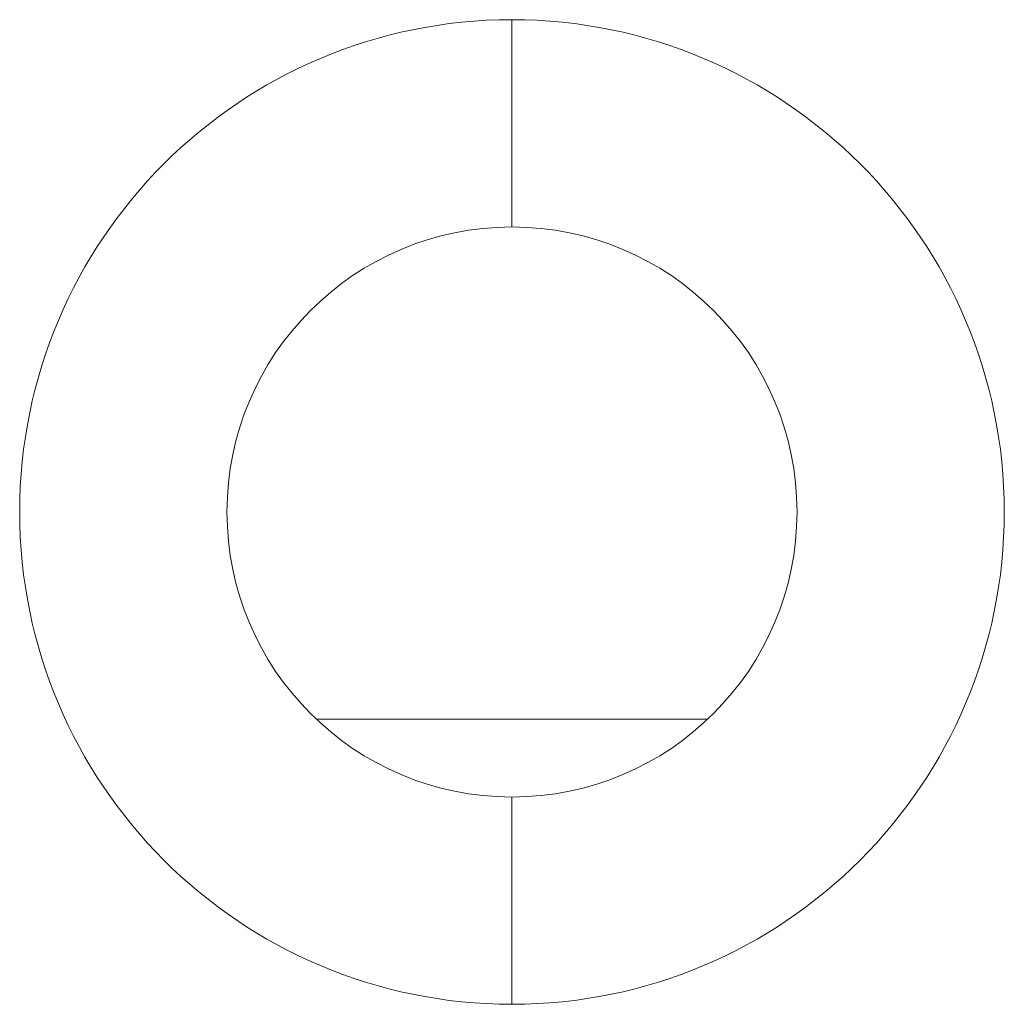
# Model space of a CAD drawing. Header units: millimetres. Extents: x 11 to 1665, y 44 to 957.
# Tile 7 of 69: x 715.26 to 720.96, y 96.47 to 102.17. Entities that reach past the tile are written whole.
import ezdxf

# ---------------------------------------------------------------- set-up
doc = ezdxf.new("R2010")
doc.units = ezdxf.units.MM
doc.header["$MEASUREMENT"] = 0
doc.layers.get('0').update_dxf_attribs({"lineweight": 25})

msp = doc.modelspace()

# ---------------------------------------------------------------- linework, layer by layer
at = {"color": 0, "linetype": 'Continuous', "lineweight": 0, "extrusion": (1, -4.93038e-32, -2.22045e-16)}
for p, q in [((718.1129, 100.9711), (718.1129, 102.1711)), ((718.1129, 100.9711), (718.1129, 102.1711)), ((716.9805, 98.1211), (719.2454, 98.1211)), ((718.1129, 97.6711), (718.1129, 96.4711)), ((718.1129, 97.6711), (718.1129, 96.4711))]:
    msp.add_line(p, q, dxfattribs=at)
at = {"color": 0, "linetype": 'Continuous', "lineweight": 0}
for radius, start, end in [(2.85, 90, 270), (2.85, 90, 270), (2.85, 270, 90), (2.85, 270, 90), (1.65, 90, 270), (1.65, 90, 270), (1.65, 270, 90), (1.65, 270, 90)]:
    msp.add_arc((718.1129, 99.3211), radius, start, end, dxfattribs=at)

doc.saveas('drawing.dxf')
